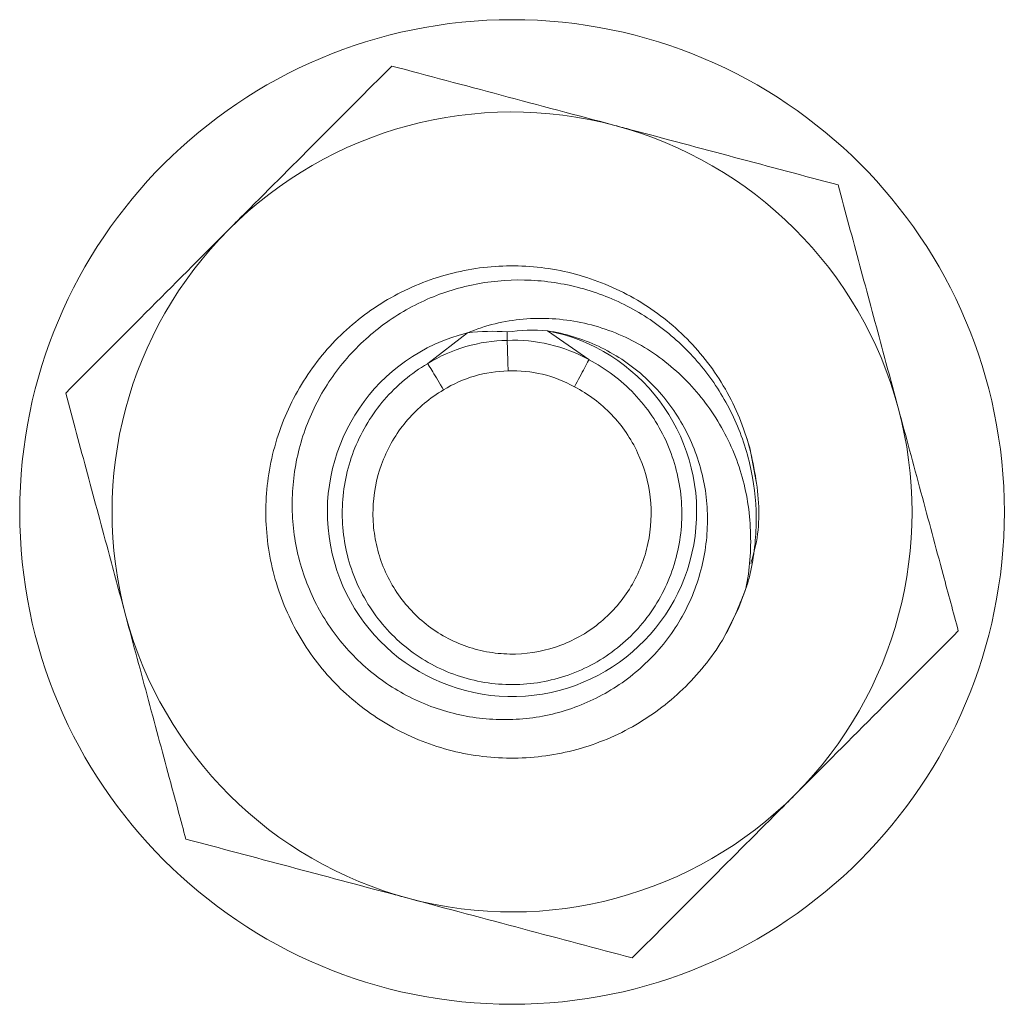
# Model space of a CAD drawing. Header units: millimetres. Extents: x 12 to 167, y -110 to -94.
# Tile 6 of 6: x 151 to 167, y -110 to -94. Entities that reach past the tile are written whole.
import ezdxf

# ---------------------------------------------------------------- set-up
doc = ezdxf.new("R2010")
doc.units = ezdxf.units.MM

msp = doc.modelspace()

# ---------------------------------------------------------------- linework, layer by layer
at = {"color": 7, "linetype": 'Continuous', "lineweight": 15}
for p, q in [((158.665, -98.873), (158.665, -99.009)), ((159.318, -98.854), (159.993, -99.322)), ((157.374, -99.386), (158.021, -98.886)), ((162.605, -100.757), (162.545, -100.556)), ((162.712, -101.303), (162.605, -100.757))]:
    msp.add_line(p, q, dxfattribs=at)
at = {"color": 7, "linetype": 'Continuous', "lineweight": 15, "flags": 128}
for points in [[(159.994, -99.323), (159.995, -99.324), (159.995, -99.324)], [(157.371, -99.388), (157.371, -99.388), (157.373, -99.387)], [(162.2, -103.81), (162.43, -103.349), (162.544, -103.042)]]:
    msp.add_lwpolyline(points, dxfattribs=at)
at = {"color": 7, "linetype": 'Continuous', "lineweight": 15}
msp.add_circle((158.743, -101.798), 8, dxfattribs=at)
for radius, start, end in [(6.5, 75.084, 135.084), (6.5, 15.084, 75.084), (6.5, 135.084, 195.084), (3, 103.9149, 78.9353), (6.5, 315.084, 15.084), (4, 341.8895, 344.7209), (6.5, 195.084, 255.084), (6.5, 255.084, 315.084)]:
    msp.add_arc((158.743, -101.798), radius, start, end, dxfattribs=at)
for points, knots in [([(154.14, -97.209), (154.202, -97.146), (154.678, -96.669), (155.575, -95.77), (156.382, -94.96), (156.789, -94.551)], [0, 0, 0, 0, 0.070077, 0.530778, 1, 1, 1, 1]), ([(156.789, -94.551), (157.378, -94.708), (158.567, -95.025), (159.796, -95.352), (160.416, -95.517)], [0, 0, 0, 0, 0.495458, 1, 1, 1, 1]), ([(160.416, -95.517), (160.502, -95.54), (161.153, -95.714), (162.38, -96.041), (163.485, -96.335), (164.042, -96.483)], [0, 0, 0, 0, 0.070077, 0.530778, 1, 1, 1, 1]), ([(165.019, -100.107), (164.93, -99.778), (164.721, -99.003), (164.393, -97.786), (164.159, -96.919), (164.042, -96.483)], [0, 0, 0, 0, 0.268407, 0.632373, 1, 1, 1, 1]), ([(151.49, -99.866), (151.92, -99.435), (152.789, -98.564), (153.687, -97.663), (154.14, -97.209)], [0, 0, 0, 0, 0.495458, 1, 1, 1, 1]), ([(162.544, -103.042), (162.447, -103.289), (162.225, -103.854), (161.64, -104.616), (160.829, -105.264), (159.875, -105.681), (158.848, -105.841), (157.82, -105.736), (156.858, -105.376), (156.023, -104.789), (155.36, -104.013), (154.91, -103.089), (154.708, -102.075), (154.77, -101.038), (155.095, -100.05), (155.662, -99.178), (156.427, -98.483), (157.337, -98.007), (158.332, -97.777), (159.352, -97.802), (160.34, -98.083), (161.23, -98.61), (161.96, -99.349), (162.483, -100.251), (162.739, -101.252), (162.783, -102.074), (162.657, -102.517), (162.624, -102.635)], [0, 0, 0, 0, 0.032193, 0.073734, 0.115125, 0.157321, 0.198922, 0.240258, 0.281698, 0.322652, 0.36316, 0.404574, 0.446369, 0.487557, 0.529697, 0.571539, 0.6127, 0.654069, 0.695238, 0.735625, 0.776939, 0.818927, 0.860038, 0.90206, 0.944082, 0.985194, 1, 1, 1, 1]), ([(159.318, -98.854), (159.607, -98.898), (159.883, -98.982), (160.277, -99.167), (160.405, -99.238), (160.647, -99.397), (160.761, -99.485), (160.977, -99.676), (161.08, -99.781), (161.268, -100.002), (161.354, -100.118), (161.586, -100.483), (161.708, -100.752), (161.831, -101.167), (161.863, -101.307), (161.906, -101.593), (161.917, -101.74), (161.922, -102.174), (161.887, -102.462), (161.737, -103.025), (161.627, -103.291), (161.408, -103.667), (161.326, -103.789), (161.147, -104.017), (161.051, -104.124), (160.742, -104.427), (160.506, -104.604), (160.13, -104.816), (160, -104.878), (159.731, -104.987), (159.592, -105.032), (159.171, -105.14), (158.885, -105.175), (158.302, -105.17), (158.016, -105.131), (157.597, -105.019), (157.458, -104.972), (157.19, -104.862), (157.06, -104.799), (156.685, -104.586), (156.449, -104.41), (156.034, -104.008), (155.852, -103.783), (155.545, -103.288), (155.425, -103.026), (155.293, -102.613), (155.257, -102.471), (155.204, -102.186), (155.186, -102.043), (155.168, -101.755), (155.168, -101.611), (155.185, -101.322), (155.202, -101.176), (155.279, -100.75), (155.364, -100.474), (155.6, -99.943), (155.749, -99.694), (156.101, -99.238), (156.308, -99.028), (156.757, -98.667), (157.003, -98.512), (157.528, -98.263), (157.801, -98.171), (158.365, -98.05), (158.658, -98.023), (159.234, -98.035), (159.523, -98.074), (160.085, -98.217), (160.354, -98.319), (160.74, -98.518), (160.866, -98.592), (161.106, -98.753), (161.221, -98.84), (161.441, -99.026), (161.545, -99.125), (161.744, -99.336), (161.838, -99.448), (162.099, -99.795), (162.246, -100.042), (162.424, -100.438), (162.477, -100.575), (162.566, -100.85), (162.602, -100.989), (162.689, -101.412), (162.716, -101.702), (162.705, -102.283), (162.669, -102.57), (162.601, -102.853)], [0, 0, 0, 0, 0.03125, 0.03125, 0.046875, 0.046875, 0.0625, 0.0625, 0.078125, 0.078125, 0.09375, 0.09375, 0.125, 0.125, 0.140625, 0.140625, 0.15625, 0.15625, 0.1875, 0.1875, 0.21875, 0.21875, 0.234375, 0.234375, 0.25, 0.25, 0.28125, 0.28125, 0.296875, 0.296875, 0.3125, 0.3125, 0.34375, 0.34375, 0.375, 0.375, 0.390625, 0.390625, 0.40625, 0.40625, 0.4375, 0.4375, 0.46875, 0.46875, 0.5, 0.5, 0.515625, 0.515625, 0.53125, 0.53125, 0.546875, 0.546875, 0.5625, 0.5625, 0.59375, 0.59375, 0.625, 0.625, 0.65625, 0.65625, 0.6875, 0.6875, 0.71875, 0.71875, 0.75, 0.75, 0.78125, 0.78125, 0.8125, 0.8125, 0.828125, 0.828125, 0.84375, 0.84375, 0.859375, 0.859375, 0.875, 0.875, 0.90625, 0.90625, 0.921875, 0.921875, 0.9375, 0.9375, 0.96875, 0.96875, 1, 1, 1, 1]), ([(162.544, -103.042), (162.606, -102.731), (162.63, -102.419), (162.606, -101.792), (162.556, -101.476), (162.423, -101.028), (162.369, -100.881), (162.242, -100.596), (162.168, -100.455), (161.923, -100.052), (161.727, -99.808), (161.387, -99.481), (161.265, -99.379), (161.013, -99.194), (160.881, -99.111), (160.468, -98.891), (160.167, -98.782), (159.709, -98.688), (159.554, -98.667), (159.241, -98.649), (159.082, -98.651), (158.615, -98.691), (158.313, -98.763), (158.021, -98.886)], [0, 0, 0, 0, 0.125, 0.125, 0.25, 0.25, 0.3125, 0.3125, 0.375, 0.375, 0.5, 0.5, 0.5625, 0.5625, 0.625, 0.625, 0.75, 0.75, 0.8125, 0.8125, 0.875, 0.875, 1, 1, 1, 1]), ([(158.665, -99.009), (158.896, -99), (159.127, -99.023), (159.575, -99.128), (159.791, -99.211), (159.993, -99.322)], [0, 0, 0, 0, 0.5, 0.5, 1, 1, 1, 1]), ([(158.665, -99.009), (158.666, -99.02), (158.667, -99.079), (158.672, -99.261), (158.676, -99.384), (158.679, -99.507)], [0, 0, 0, 0, 0.5, 0.5, 1, 1, 1, 1]), ([(159.995, -99.324), (160.266, -99.466), (160.516, -99.654), (160.833, -99.989), (160.928, -100.107), (161.099, -100.359), (161.175, -100.494), (161.369, -100.912), (161.451, -101.208), (161.519, -101.82), (161.503, -102.125), (161.37, -102.728), (161.257, -103.012), (160.937, -103.54), (160.738, -103.771), (160.263, -104.166), (160, -104.319), (159.421, -104.536), (159.122, -104.594), (158.659, -104.606), (158.506, -104.597), (158.201, -104.554), (158.05, -104.519), (157.759, -104.426), (157.618, -104.367), (157.347, -104.227), (157.215, -104.144), (156.971, -103.96), (156.857, -103.859), (156.646, -103.638), (156.549, -103.516), (156.378, -103.263), (156.303, -103.13), (156.176, -102.853), (156.123, -102.707), (156.042, -102.411), (156.015, -102.262), (155.983, -101.958), (155.98, -101.803), (155.998, -101.497), (156.02, -101.346), (156.087, -101.049), (156.133, -100.901), (156.306, -100.472), (156.468, -100.207), (156.865, -99.745), (157.107, -99.542), (157.371, -99.388)], [0, 0, 0, 0, 0.0625, 0.0625, 0.09375, 0.09375, 0.125, 0.125, 0.1875, 0.1875, 0.25, 0.25, 0.3125, 0.3125, 0.375, 0.375, 0.4375, 0.4375, 0.5, 0.5, 0.53125, 0.53125, 0.5625, 0.5625, 0.59375, 0.59375, 0.625, 0.625, 0.65625, 0.65625, 0.6875, 0.6875, 0.71875, 0.71875, 0.75, 0.75, 0.78125, 0.78125, 0.8125, 0.8125, 0.84375, 0.84375, 0.875, 0.875, 0.9375, 0.9375, 1, 1, 1, 1]), ([(159.994, -99.323), (159.99, -99.331), (159.963, -99.381), (159.876, -99.542), (159.816, -99.653), (159.757, -99.763)], [0, 0, 0, 0, 0.5, 0.5, 1, 1, 1, 1]), ([(159.993, -99.322), (159.993, -99.323), (159.994, -99.323), (159.994, -99.323), (159.994, -99.323), (159.994, -99.323), (159.994, -99.323)], [0, 0, 0, 0, 0.000004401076, 0.000004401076, 0.000004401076, 0.000006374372, 0.000006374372, 0.000006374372, 0.000006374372]), ([(157.373, -99.387), (157.373, -99.387), (157.373, -99.386), (157.373, -99.386), (157.373, -99.386), (157.374, -99.386), (157.374, -99.386)], [0, 0, 0, 0, 0.000004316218, 0.000004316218, 0.000004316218, 0.000006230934, 0.000006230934, 0.000006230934, 0.000006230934]), ([(157.373, -99.387), (157.377, -99.394), (157.407, -99.443), (157.501, -99.6), (157.566, -99.707), (157.63, -99.814)], [0, 0, 0, 0, 0.5, 0.5, 1, 1, 1, 1]), ([(158.679, -99.507), (158.495, -99.51), (158.311, -99.537), (157.957, -99.64), (157.787, -99.717), (157.63, -99.814)], [0, 0, 0, 0, 0.5, 0.5, 1, 1, 1, 1]), ([(159.757, -99.763), (159.593, -99.672), (159.418, -99.603), (159.055, -99.517), (158.867, -99.5), (158.679, -99.507)], [0, 0, 0, 0, 0.5, 0.5, 1, 1, 1, 1]), ([(157.63, -99.814), (157.411, -99.943), (157.214, -100.107), (156.886, -100.486), (156.752, -100.704), (156.56, -101.173), (156.504, -101.42), (156.48, -101.797), (156.482, -101.925), (156.507, -102.175), (156.529, -102.298), (156.594, -102.541), (156.637, -102.662), (156.741, -102.89), (156.801, -103), (156.941, -103.209), (157.021, -103.309), (157.193, -103.492), (157.287, -103.576), (157.487, -103.727), (157.595, -103.796), (157.818, -103.912), (157.934, -103.96), (158.173, -104.037), (158.297, -104.066), (158.548, -104.102), (158.674, -104.11), (159.055, -104.1), (159.301, -104.052), (159.776, -103.872), (159.993, -103.746), (160.382, -103.419), (160.545, -103.228), (160.806, -102.793), (160.898, -102.559), (161.004, -102.063), (161.017, -101.812), (160.959, -101.308), (160.891, -101.066), (160.677, -100.607), (160.534, -100.398), (160.273, -100.124), (160.177, -100.04), (159.976, -99.888), (159.87, -99.822), (159.757, -99.763)], [0, 0, 0, 0, 0.0625, 0.0625, 0.125, 0.125, 0.1875, 0.1875, 0.21875, 0.21875, 0.25, 0.25, 0.28125, 0.28125, 0.3125, 0.3125, 0.34375, 0.34375, 0.375, 0.375, 0.40625, 0.40625, 0.4375, 0.4375, 0.46875, 0.46875, 0.5, 0.5, 0.5625, 0.5625, 0.625, 0.625, 0.6875, 0.6875, 0.75, 0.75, 0.8125, 0.8125, 0.875, 0.875, 0.9375, 0.9375, 0.96875, 0.96875, 1, 1, 1, 1]), ([(152.467, -103.49), (152.378, -103.161), (152.169, -102.386), (151.841, -101.169), (151.607, -100.302), (151.49, -99.866)], [0, 0, 0, 0, 0.268407, 0.632373, 1, 1, 1, 1]), ([(165.995, -103.73), (165.913, -103.426), (165.714, -102.685), (165.388, -101.476), (165.142, -100.565), (165.019, -100.107)], [0, 0, 0, 0, 0.257243, 0.62638, 1, 1, 1, 1]), ([(153.443, -107.113), (153.361, -106.809), (153.161, -106.068), (152.835, -104.859), (152.59, -103.948), (152.467, -103.49)], [0, 0, 0, 0, 0.2572429, 0.6263798, 1, 1, 1, 1]), ([(165.995, -103.73), (165.565, -104.162), (164.696, -105.033), (163.798, -105.934), (163.345, -106.388)], [0, 0, 0, 0, 0.495458, 1, 1, 1, 1]), ([(163.345, -106.388), (163.283, -106.451), (162.807, -106.928), (161.91, -107.827), (161.103, -108.637), (160.696, -109.045)], [0, 0, 0, 0, 0.070077, 0.530778, 1, 1, 1, 1]), ([(157.069, -108.079), (156.984, -108.056), (156.333, -107.883), (155.105, -107.556), (154.001, -107.262), (153.443, -107.113)], [0, 0, 0, 0, 0.070077, 0.530778, 1, 1, 1, 1]), ([(160.696, -109.045), (160.107, -108.888), (158.918, -108.572), (157.689, -108.245), (157.069, -108.079)], [0, 0, 0, 0, 0.495458, 1, 1, 1, 1])]:
    msp.add_open_spline(points, degree=3, knots=knots, dxfattribs=at)
for points in [[(158.665, -98.873), (158.451, -98.855), (158.235, -98.859), (158.021, -98.886)], [(159.318, -98.854), (159.101, -98.837), (158.882, -98.843), (158.665, -98.873)], [(157.374, -99.386), (157.761, -99.147), (158.211, -99.017), (158.665, -99.009)]]:
    msp.add_open_spline(points, degree=3, dxfattribs=at)

doc.saveas('drawing.dxf')
